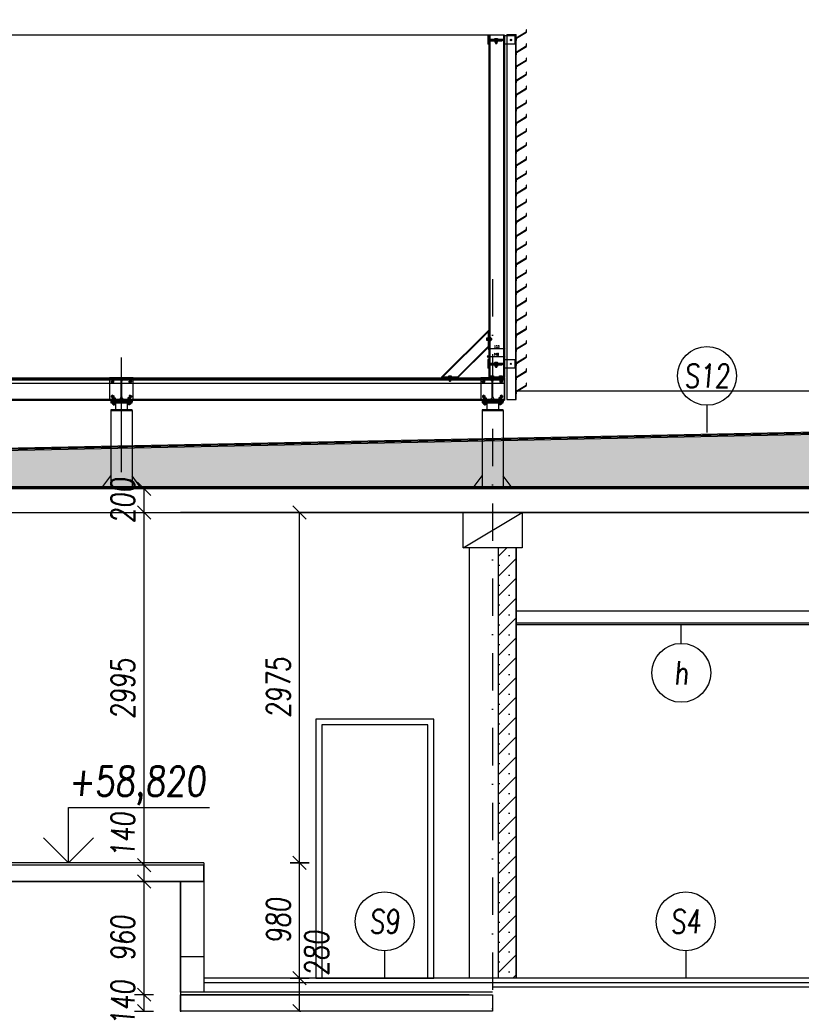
# Model space of a CAD drawing. Header units: millimetres. Extents: x -24606338 to 439687, y 151354 to 480404.
# Tile 49 of 93: x 267299 to 273931, y 245450 to 253811. Entities that reach past the tile are written whole.
import ezdxf
from ezdxf.enums import TextEntityAlignment as Align

# ---------------------------------------------------------------- set-up
doc = ezdxf.new("R2010")
doc.units = ezdxf.units.MM
for name, pattern in [('HIDDEN', [3, 2, -1]), ('KS_ČÁRKOVANÁ KRÁTKÁ', [4.5, 3, -1.5]), ('ČERCHOVANÁ', [25.4, 12.7, -6.35, 0, -6.35])]:
    doc.linetypes.add(name, pattern=pattern)
for name, color, linetype in [('KOTY', 7, 'Continuous'), ('NOVA', 240, 'Continuous'), ('NOVÁ INTERIERY', 240, 'Continuous'), ('OSY', 7, 'Continuous'), ('SRAFA_NOVA', 240, 'Continuous'), ('TENKA', 4, 'Continuous'), ('TLUSTA', 2, 'Continuous'), ('ŽB', 3, 'Continuous')]:
    doc.layers.add(name, color=color, linetype=linetype)
doc.styles.add('CS-ROMANS', font='romans.shx', dxfattribs={"width": 0.75, "oblique": 5})
doc.styles.add('CS-ROMANS_100', font='romans.shx', dxfattribs={"width": 0.75, "oblique": 5, "height": 200})
doc.styles.add('CS_ROMANS_10', font='romans.shx', dxfattribs={"width": 0.75, "oblique": 5, "height": 20})
doc.styles.add('ROMANS', font='romans.shx', dxfattribs={"width": 0.75, "oblique": 5, "height": 200})
doc.dimstyles.new('A_KOTA_10', dxfattribs={"dimtxt": 20, "dimasz": 0.4, "dimexe": 100, "dimexo": 1500, "dimgap": 8, "dimtad": 1, "dimdec": 0, "dimdsep": 46, "dimtxsty": 'CS_ROMANS_10', "dimblk": 'KOT_CARA20', "dimcen": 9, "dimse1": 1, "dimse2": 1, "dimclrd": 256, "dimclre": 256, "dimclrt": 256, "dimadec": 0, "dimazin": 0, "dimtfac": 1, "dimtdec": 0, "dimtix": 1, "dimtmove": 2, "dimatfit": 3, "dimldrblk": 'OBLIQUE', "dimfxl": 100, "dimtolj": 1, "dimarcsym": 0})
doc.dimstyles.new('A_KÓTA_100', dxfattribs={"dimtxt": 200, "dimasz": 4, "dimexe": 100, "dimexo": 1500, "dimgap": 80, "dimtad": 1, "dimdec": 0, "dimdsep": 46, "dimtxsty": 'CS-ROMANS_100', "dimblk": 'KOT_CARA20', "dimcen": 90, "dimse1": 1, "dimse2": 1, "dimclrd": 256, "dimclre": 256, "dimclrt": 256, "dimadec": 0, "dimazin": 0, "dimtfac": 1, "dimtdec": 0, "dimtix": 1, "dimtmove": 2, "dimatfit": 3, "dimldrblk": 'OBLIQUE', "dimfxl": 1, "dimfxlon": 1, "dimtolj": 1, "dimarcsym": 0})

# ---------------------------------------------------------------- blocks, each defined once
blk = doc.blocks.new('VÝŠKOVÁ KÓTA 1')
at = {"ltscale": 0.25}
for p, q in [((0, 3.758), (9.586, 3.758)), ((0, 0), (0, 3.758)), ((0, 0), (-1.697, 1.697)), ((0, 0), (1.697, 1.697))]:
    blk.add_line(p, q, dxfattribs=at)
at = {"style": 'ROMANS', "oblique": 5, "width": 0.8}
blk.add_attdef('VÝŠKA', (0, 4.539), '', height=2, dxfattribs=at)
blk = doc.blocks.new('KOT_CARA20')
for p, q in [((0, 0), (-14.1, -14.1)), ((0, 20), (0, -20)), ((0, 0), (14.1, 14.1))]:
    blk.add_line(p, q)
blk = doc.blocks.new('*D2900')
at = {"layer": 'Defpoints', "color": 0, "transparency": 16777216}
for p in [(268861.8, 245672.2), (269674.2, 245672.2), (268861.8, 245392.2)]:
    blk.add_point(p, dxfattribs=at)
at = {"layer": 'KOTY', "lineweight": -2, "transparency": 16777216}
blk.add_line((269674.2, 245396.2), (269674.2, 245668.2), dxfattribs=at)
at = {"layer": 'KOTY', "lineweight": -2, "transparency": 16777216, "xscale": 4, "yscale": 4, "zscale": 4}
for p, rotation in [((269674.2, 245672.2), 90), ((269674.2, 245392.2), 270)]:
    blk.add_blockref('KOT_CARA20', p, dxfattribs=dict(at, rotation=rotation))
at = {"layer": 'KOTY', "transparency": 16777216, "insert": (269818.8, 245884.3), "char_height": 200, "attachment_point": 5, "rotation": 90, "style": 'CS-ROMANS_100'}
blk.add_mtext('\\A1;280', dxfattribs=at)
blk = doc.blocks.new('_OBLIQUE')
at = {"color": 0, "linetype": 'ByBlock', "ltscale": 15}
blk.add_line((-0.5, -0.5), (0.5, 0.5), dxfattribs=at)
blk = doc.blocks.new('*D2901')
at = {"layer": 'Defpoints', "color": 0, "transparency": 16777216}
for p in [(268861.8, 246652.2), (269674.2, 246652.2), (268861.8, 245672.2)]:
    blk.add_point(p, dxfattribs=at)
at = {"layer": 'KOTY', "lineweight": -2, "transparency": 16777216}
blk.add_line((269674.2, 245676.2), (269674.2, 246648.2), dxfattribs=at)
at = {"layer": 'KOTY', "lineweight": -2, "transparency": 16777216, "xscale": 4, "yscale": 4, "zscale": 4}
for p, rotation in [((269674.2, 246652.2), 90), ((269674.2, 245672.2), 270)]:
    blk.add_blockref('KOT_CARA20', p, dxfattribs=dict(at, rotation=rotation))
at = {"layer": 'KOTY', "transparency": 16777216, "insert": (269494.2, 246162.2), "char_height": 200, "attachment_point": 5, "rotation": 90, "style": 'CS-ROMANS_100'}
blk.add_mtext('\\A1;980', dxfattribs=at)
blk = doc.blocks.new('*D2902')
at = {"layer": 'Defpoints', "color": 0, "transparency": 16777216}
for p in [(269577.1, 249627.2), (269674.2, 249627.2), (268861.8, 246652.2)]:
    blk.add_point(p, dxfattribs=at)
at = {"layer": 'KOTY', "lineweight": -2, "transparency": 16777216}
blk.add_line((269674.2, 246656.2), (269674.2, 249623.2), dxfattribs=at)
at = {"layer": 'KOTY', "lineweight": -2, "transparency": 16777216, "xscale": 4, "yscale": 4, "zscale": 4}
for p, rotation in [((269674.2, 249627.2), 90), ((269674.2, 246652.2), 270)]:
    blk.add_blockref('KOT_CARA20', p, dxfattribs=dict(at, rotation=rotation))
at = {"layer": 'KOTY', "transparency": 16777216, "insert": (269494.2, 248139.7), "char_height": 200, "attachment_point": 5, "rotation": 90, "style": 'CS-ROMANS_100'}
blk.add_mtext('\\A1;2975', dxfattribs=at)
blk = doc.blocks.new('*D3181')
at = {"layer": 'Defpoints', "color": 0, "transparency": 16777216}
for p in [(268354.2, 245532.2), (269173.2, 245532.2), (269173.2, 245392.2)]:
    blk.add_point(p, dxfattribs=at)
at = {"layer": 'KOTY', "lineweight": -2, "transparency": 16777216}
for p, q in [((268354.2, 245536.2), (268354.2, 245540.2)), ((268354.2, 245392.2), (268354.2, 245532.2)), ((268354.2, 245388.2), (268354.2, 245384.2))]:
    blk.add_line(p, q, dxfattribs=at)
at = {"layer": 'KOTY', "lineweight": -2, "transparency": 16777216, "xscale": 4, "yscale": 4, "zscale": 4}
for p, rotation in [((268354.2, 245532.2), 270), ((268354.2, 245392.2), 90)]:
    blk.add_blockref('KOT_CARA20', p, dxfattribs=dict(at, rotation=rotation))
at = {"layer": 'KOTY', "transparency": 16777216, "insert": (268174.2, 245462.2), "char_height": 200, "attachment_point": 5, "rotation": 90, "style": 'CS-ROMANS_100'}
blk.add_mtext('\\A1;140', dxfattribs=at)
blk = doc.blocks.new('*D3182')
at = {"layer": 'Defpoints', "color": 0, "transparency": 16777216}
for p in [(268354.2, 246492.2), (268473.6, 246492.2), (269173.2, 245532.2)]:
    blk.add_point(p, dxfattribs=at)
at = {"layer": 'KOTY', "lineweight": -2, "transparency": 16777216}
blk.add_line((268354.2, 245536.2), (268354.2, 246488.2), dxfattribs=at)
at = {"layer": 'KOTY', "lineweight": -2, "transparency": 16777216, "xscale": 4, "yscale": 4, "zscale": 4}
for p, rotation in [((268354.2, 246492.2), 90), ((268354.2, 245532.2), 270)]:
    blk.add_blockref('KOT_CARA20', p, dxfattribs=dict(at, rotation=rotation))
at = {"layer": 'KOTY', "transparency": 16777216, "insert": (268174.2, 246012.2), "char_height": 200, "attachment_point": 5, "rotation": 90, "style": 'CS-ROMANS_100'}
blk.add_mtext('\\A1;960', dxfattribs=at)
blk = doc.blocks.new('*D3183')
at = {"layer": 'Defpoints', "color": 0, "transparency": 16777216}
for p in [(268354.2, 246632.2), (268427.7, 246632.2), (268473.6, 246492.2)]:
    blk.add_point(p, dxfattribs=at)
at = {"layer": 'KOTY', "lineweight": -2, "transparency": 16777216}
for p, q in [((268354.2, 246636.2), (268354.2, 246640.2)), ((268354.2, 246492.2), (268354.2, 246632.2)), ((268354.2, 246488.2), (268354.2, 246484.2))]:
    blk.add_line(p, q, dxfattribs=at)
at = {"layer": 'KOTY', "lineweight": -2, "transparency": 16777216, "xscale": 4, "yscale": 4, "zscale": 4}
for p, rotation in [((268354.2, 246632.2), 270), ((268354.2, 246492.2), 90)]:
    blk.add_blockref('KOT_CARA20', p, dxfattribs=dict(at, rotation=rotation))
at = {"layer": 'KOTY', "transparency": 16777216, "insert": (268174.2, 246888.6), "char_height": 200, "attachment_point": 5, "rotation": 90, "style": 'CS-ROMANS_100'}
blk.add_mtext('\\A1;140', dxfattribs=at)
blk = doc.blocks.new('*D3184')
at = {"layer": 'Defpoints', "color": 0, "transparency": 16777216}
for p in [(268354.2, 249627.2), (268661.8, 249627.2), (268427.7, 246632.2)]:
    blk.add_point(p, dxfattribs=at)
at = {"layer": 'KOTY', "lineweight": -2, "transparency": 16777216}
blk.add_line((268354.2, 246636.2), (268354.2, 249623.2), dxfattribs=at)
at = {"layer": 'KOTY', "lineweight": -2, "transparency": 16777216, "xscale": 4, "yscale": 4, "zscale": 4}
for p, rotation in [((268354.2, 249627.2), 90), ((268354.2, 246632.2), 270)]:
    blk.add_blockref('KOT_CARA20', p, dxfattribs=dict(at, rotation=rotation))
at = {"layer": 'KOTY', "transparency": 16777216, "insert": (268174.2, 248129.7), "char_height": 200, "attachment_point": 5, "rotation": 90, "style": 'CS-ROMANS_100'}
blk.add_mtext('\\A1;2995', dxfattribs=at)
blk = doc.blocks.new('*D3185')
at = {"layer": 'Defpoints', "color": 0, "transparency": 16777216}
for p in [(268354.2, 249827.2), (268661.8, 249827.2), (268661.8, 249627.2)]:
    blk.add_point(p, dxfattribs=at)
at = {"layer": 'KOTY', "lineweight": -2, "transparency": 16777216}
for p, q in [((268354.2, 249831.2), (268354.2, 249835.2)), ((268354.2, 249627.2), (268354.2, 249827.2)), ((268354.2, 249623.2), (268354.2, 249619.2))]:
    blk.add_line(p, q, dxfattribs=at)
at = {"layer": 'KOTY', "lineweight": -2, "transparency": 16777216, "xscale": 4, "yscale": 4, "zscale": 4}
for p, rotation in [((268354.2, 249827.2), 270), ((268354.2, 249627.2), 90)]:
    blk.add_blockref('KOT_CARA20', p, dxfattribs=dict(at, rotation=rotation))
at = {"layer": 'KOTY', "transparency": 16777216, "insert": (268174.2, 249727.2), "char_height": 200, "attachment_point": 5, "rotation": 90, "style": 'CS-ROMANS_100'}
blk.add_mtext('\\A1;200', dxfattribs=at)
blk = doc.blocks.new('*D3230')
at = {"layer": 'Defpoints', "color": 0, "transparency": 16777216}
for p in [(270895.9, 253754.2), (281197, 253754.2), (278312.8, 250657.2)]:
    blk.add_point(p, dxfattribs=at)
at = {"layer": 'KOTY', "lineweight": -2, "transparency": 16777216}
blk.add_line((281197, 250661.2), (281197, 253750.2), dxfattribs=at)
at = {"layer": 'KOTY', "lineweight": -2, "transparency": 16777216, "xscale": 4, "yscale": 4, "zscale": 4}
for p, rotation in [((281197, 253754.2), 90), ((281197, 250657.2), 270)]:
    blk.add_blockref('KOT_CARA20', p, dxfattribs=dict(at, rotation=rotation))
at = {"layer": 'KOTY', "transparency": 16777216, "insert": (281017, 252205.7), "char_height": 200, "attachment_point": 5, "rotation": 90, "style": 'CS-ROMANS_100'}
blk.add_mtext('\\A1;3097', dxfattribs=at)
blk = doc.blocks.new('*D3231')
at = {"layer": 'Defpoints', "color": 0, "transparency": 16777216}
for p in [(270895.9, 253754.2), (281915.1, 253754.2), (277973.8, 191457.2)]:
    blk.add_point(p, dxfattribs=at)
at = {"layer": 'KOTY', "lineweight": -2, "transparency": 16777216}
blk.add_line((281915.1, 191461.2), (281915.1, 253750.2), dxfattribs=at)
at = {"layer": 'KOTY', "lineweight": -2, "transparency": 16777216, "xscale": 4, "yscale": 4, "zscale": 4}
for p, rotation in [((281915.1, 253754.2), 90), ((281915.1, 191457.2), 270)]:
    blk.add_blockref('KOT_CARA20', p, dxfattribs=dict(at, rotation=rotation))
at = {"layer": 'KOTY', "transparency": 16777216, "insert": (281735.1, 222605.7), "char_height": 200, "attachment_point": 5, "rotation": 90, "style": 'CS-ROMANS_100'}
blk.add_mtext('\\A1;62297', dxfattribs=at)
blk = doc.blocks.new('m')
for points in [[(5.8, 0), (-6.3, 0)], [(6.3, 0), (5.6, 0)], [(-6.3, 0), (-7.6, -0.8)], [(-7.6, -0.7), (-7.6, -5.7)], [(-6.3, -6.4), (-7.6, -5.6)], [(-6.3, -6.4), (5.8, -6.4)], [(-3.7, -1.1), (-3.7, -5.3)], [(3.7, -1.1), (3.7, -5.3)], [(5.8, -6.4), (6.3, -6.4)], [(6.3, 0), (7.6, -0.8)], [(6.3, -6.4), (7.6, -5.6)], [(7.6, -1.3), (7.6, -0.8)], [(7.6, -5.3), (7.6, -1.1)], [(7.6, -5.2), (7.6, -5.6)]]:
    blk.add_lwpolyline(points)
for centre, radius, start, end in [((-5.6, -2.3), 2.27, 30.4947, 149.5053), ((5.6, -2.3), 2.27, 30.4947, 149.5053), ((-5.6, -4.1), 2.27, 210.4947, 329.5053), ((0, -6.6), 6.61, 56.145, 123.855), ((0, 0.2), 6.61, 236.145, 303.855), ((5.6, -4.1), 2.27, 210.4947, 329.5053)]:
    blk.add_arc(centre, radius, start, end)
blk = doc.blocks.new('*U3493')
for points in [[(7.2, -5.4), (7.2, -0.7), (6, 0), (-6, 0), (-7.2, -0.7), (-7.2, -5.4)], [(4, -5.4), (4, -38.1), (3.3, -38.8), (-3.3, -38.8), (-4, -38.1), (-4, -5.4)]]:
    blk.add_lwpolyline(points, close=True)
for points in [[(4, -38.1), (-4, -38.1)], [(-3.7, -5.4), (-3.7, -0.7)], [(-3.3, -5.4), (-3.3, -38.8)], [(3.3, -5.4), (3.3, -38.8)], [(3.7, -5.4), (3.7, -0.7)]]:
    blk.add_lwpolyline(points)
for centre, radius, start, end in [((-5.8, -3.5), 3.51, 52.6631, 92.6631), ((5.8, -3.5), 3.51, 87.3369, 127.3369), ((0, -10.8), 10.7, 70, 110)]:
    blk.add_arc(centre, radius, start, end)
at = {"layer": 'OSY', "ltscale": 0.4}
blk.add_lwpolyline([(0, 0), (0, -38.8)], dxfattribs=at)
blk = doc.blocks.new('M12_půd')
for p, q in [((0, 10.8), (-9.6, 5.3)), ((0, 10.8), (9.6, 5.3)), ((0, -10.8), (-9.6, -5.3)), ((0, -10.8), (9.6, -5.3))]:
    blk.add_line(p, q)
for points in [[(-9.6, -5.3), (-9.6, 5.3)], [(9.6, -5.3), (9.6, 5.3)]]:
    blk.add_lwpolyline(points)
at = {"linetype": 'KS_ČÁRKOVANÁ KRÁTKÁ', "ltscale": 0.5}
blk.add_circle((0, 0), 9.35, dxfattribs=at)
blk.add_circle((0, 0), 6)
at = {"layer": 'OSY'}
for points in [[(-10.4, 0), (10.4, 0)], [(0, -11.8), (0, 11.9)]]:
    blk.add_lwpolyline(points, dxfattribs=at)
blk = doc.blocks.new('*U3481')
at = {"color": 0, "linetype": 'ByBlock', "lineweight": -2}
for p, q in [((-100, 95), (100, 95)), ((-100, 85), (-100, 95)), ((-100, 85), (-21.25, 85)), ((21.25, 85), (100, 85)), ((100, 85), (100, 95)), ((-3.25, -67), (-3.25, 67)), ((3.25, -67), (3.25, 67)), ((-100, -85), (-21.25, -85)), ((-100, -95), (-100, -85)), ((-100, -95), (100, -95)), ((21.25, -85), (100, -85)), ((100, -95), (100, -85))]:
    blk.add_line(p, q, dxfattribs=at)
for centre, start, end in [((-21.25, 67), 0, 90), ((21.25, 67), 90, 180), ((-21.25, -67), 270, 0), ((21.25, -67), 180, 270)]:
    blk.add_arc(centre, 18, start, end, dxfattribs=at)
blk = doc.blocks.new('*U3494')
for points in [[(7.2, -5.4), (7.2, -0.7), (6, 0), (-6, 0), (-7.2, -0.7), (-7.2, -5.4)], [(4, -5.4), (4, -28.1), (3.3, -28.8), (-3.3, -28.8), (-4, -28.1), (-4, -5.4)]]:
    blk.add_lwpolyline(points, close=True)
for points in [[(4, -28.1), (-4, -28.1)], [(-3.7, -5.4), (-3.7, -0.7)], [(-3.3, -5.4), (-3.3, -28.8)], [(3.3, -5.4), (3.3, -28.8)], [(3.7, -5.4), (3.7, -0.7)]]:
    blk.add_lwpolyline(points)
for centre, radius, start, end in [((-5.8, -3.5), 3.51, 52.6631, 92.6631), ((5.8, -3.5), 3.51, 87.3369, 127.3369), ((0, -10.8), 10.7, 70, 110)]:
    blk.add_arc(centre, radius, start, end)
at = {"layer": 'OSY', "ltscale": 0.4}
blk.add_lwpolyline([(0, 0), (0, -28.8)], dxfattribs=at)
blk = doc.blocks.new('*U3492')
at = {"color": 0, "linetype": 'ByBlock', "lineweight": -2}
for p, q in [((-36.5, 70), (36.5, 70)), ((-36.5, 63.1), (-36.5, 70)), ((-36.5, 63.1), (-9.35, 63.1)), ((-2.35, -56.1), (-2.35, 56.1)), ((2.35, -56.1), (2.35, 56.1)), ((9.35, 63.1), (36.5, 63.1)), ((36.5, 63.1), (36.5, 70)), ((-36.5, -63.1), (-9.35, -63.1)), ((-36.5, -70), (-36.5, -63.1)), ((-36.5, -70), (36.5, -70)), ((9.35, -63.1), (36.5, -63.1)), ((36.5, -70), (36.5, -63.1))]:
    blk.add_line(p, q, dxfattribs=at)
for centre, start, end in [((-9.35, 56.1), 0, 90), ((9.35, 56.1), 90, 180), ((-9.35, -56.1), 270, 0), ((9.35, -56.1), 180, 270)]:
    blk.add_arc(centre, 7, start, end, dxfattribs=at)
blk = doc.blocks.new('*D3491')
at = {"layer": 'Defpoints', "color": 0, "ltscale": 300, "transparency": 16777216}
for p in [(271278.8, 251016.7), (271278.8, 250772.7), (271411.8, 250772.7)]:
    blk.add_point(p, dxfattribs=at)
at = {"layer": 'NOVA', "lineweight": -2, "ltscale": 300, "transparency": 16777216}
blk.add_line((271411.4, 251016.7), (271279.2, 251016.7), dxfattribs=at)
at = {"layer": 'NOVA', "lineweight": -2, "ltscale": 300, "transparency": 16777216, "xscale": 0.4, "yscale": 0.4, "zscale": 0.4, "rotation": 180}
blk.add_blockref('KOT_CARA20', (271278.8, 251016.7), dxfattribs=at)
at = {"layer": 'NOVA', "lineweight": -2, "ltscale": 300, "transparency": 16777216, "xscale": 0.4, "yscale": 0.4, "zscale": 0.4}
blk.add_blockref('KOT_CARA20', (271411.8, 251016.7), dxfattribs=at)
at = {"layer": 'NOVA', "ltscale": 300, "transparency": 16777216, "insert": (271345.3, 251034.7), "char_height": 20, "attachment_point": 5, "style": 'CS_ROMANS_10'}
blk.add_mtext('\\A1;133', dxfattribs=at)
blk = doc.blocks.new('*D3490')
at = {"layer": 'Defpoints', "color": 0, "ltscale": 300, "transparency": 16777216}
for p in [(271271.8, 250925.7), (271411.8, 250951.3), (271411.8, 250925.7)]:
    blk.add_point(p, dxfattribs=at)
at = {"layer": 'NOVA', "lineweight": -2, "ltscale": 300, "transparency": 16777216}
blk.add_line((271272.2, 250951.3), (271411.4, 250951.3), dxfattribs=at)
at = {"layer": 'NOVA', "lineweight": -2, "ltscale": 300, "transparency": 16777216, "xscale": 0.4, "yscale": 0.4, "zscale": 0.4, "rotation": 180}
blk.add_blockref('KOT_CARA20', (271271.8, 250951.3), dxfattribs=at)
at = {"layer": 'NOVA', "lineweight": -2, "ltscale": 300, "transparency": 16777216, "xscale": 0.4, "yscale": 0.4, "zscale": 0.4}
blk.add_blockref('KOT_CARA20', (271411.8, 250951.3), dxfattribs=at)
at = {"layer": 'NOVA', "ltscale": 300, "transparency": 16777216, "insert": (271341.8, 250969.3), "char_height": 20, "attachment_point": 5, "style": 'CS_ROMANS_10'}
blk.add_mtext('\\A1;140', dxfattribs=at)

msp = doc.modelspace()

# ---------------------------------------------------------------- hatches: boundary and pattern name
at = {"layer": 'SRAFA_NOVA'}
h = msp.add_hatch(dxfattribs=at)
h.set_pattern_fill('HONEY', color=256, scale=10)
h.set_pattern_definition([(0, (120574.373, -156773.336), (47.625, 27.4963), [31.75, -63.5]), (120, (120574.373, -156773.336), (-47.6249943, 27.4963099), [31.75, -63.5]), (60, (120574.373, -156773.336), (5.7e-06, 54.9926099), [-63.5, 31.75])])
h.paths.add_polyline_path([(265761.809, 249847.158), (265761.809, 250075.178), (265761.809, 250124.178), (261911.809, 250047.178), (261911.809, 249847.158)])
h.paths.add_polyline_path([(265761.809, 250124.178), (265761.809, 249847.158), (277461.809, 249847.158), (277461.809, 250358.178)])
at = {"layer": 'TENKA', "true_color": 0xf00000}
h = msp.add_hatch(dxfattribs=at)
h.set_pattern_fill('SACNCR', color=1, scale=50)
h.set_pattern_definition([(45, (235924.81, -30332.43), (-84.1899, 84.1899), []), (45, (236009, -30332.43), (-84.1899, 84.1899), [0, -119.0625])])
h.paths.add_polyline_path([(271361.809, 245672.158), (271511.809, 245672.158), (271511.809, 249327.158), (271361.809, 249327.158)])

# ---------------------------------------------------------------- linework, layer by layer
at = {"layer": 'KOTY'}
for p, q in [((273130.678, 250536.519), (273130.678, 250304.559)), ((272912.446, 248514.9), (272912.446, 248672.158)), ((270395.064, 245904.118), (270395.064, 245672.158)), ((272950.652, 245904.118), (272950.652, 245672.158))]:
    msp.add_line(p, q, dxfattribs=at)
at = {"layer": 'KOTY', "ltscale": 20}
for centre in [(273130.678, 250786.519), (272912.446, 248264.9), (270395.064, 246154.118), (272950.652, 246154.118)]:
    msp.add_circle(centre, 250, dxfattribs=at)
at = {"layer": 'NOVA', "ltscale": 300}
for p, q in [((271278.809, 253679.158), (258744.809, 253679.158)), ((271411.809, 253679.158), (271278.809, 253679.158)), ((270879.139, 250775.158), (271272.809, 251168.828)), ((270887.2, 250775.158), (271272.809, 251160.767)), ((271012.499, 250775.158), (271272.809, 251035.467)), ((271020.56, 250775.158), (271272.809, 251027.406)), ((258711.809, 250769.158), (271411.809, 250769.158)), ((258711.809, 250759.158), (271411.809, 250759.158)), ((268348.309, 250725.158), (269431.809, 250725.158)), ((271411.809, 250769.158), (271411.809, 250579.158)), ((258711.809, 250589.158), (271411.809, 250589.158)), ((258711.809, 250579.158), (271411.809, 250579.158)), ((268071.809, 250491.158), (268071.809, 249837.158)), ((268111.809, 250557.158), (268111.809, 250497.158)), ((268211.809, 250557.158), (268211.809, 250497.158)), ((268251.809, 250491.158), (268251.809, 249837.158)), ((271221.809, 250491.158), (271221.809, 249837.158)), ((271261.809, 250557.158), (271261.809, 250497.158)), ((271361.809, 250557.158), (271361.809, 250497.158)), ((271401.809, 250491.158), (271401.809, 249837.158)), ((267996.809, 249837.158), (268071.809, 249937.158)), ((268326.809, 249837.158), (268251.809, 249937.158)), ((271146.809, 249837.158), (271221.809, 249937.158)), ((271476.809, 249837.158), (271401.809, 249937.158))]:
    msp.add_line(p, q, dxfattribs=at)
at = {"layer": 'NOVA'}
for p, q in [((271278.809, 253679.158), (271278.809, 253647.329)), ((271287.309, 253679.158), (271287.309, 253641.508)), ((271403.309, 253679.158), (271403.309, 253644.053)), ((271411.809, 253679.158), (271411.809, 250776.158)), ((271431.809, 253685.158), (271431.809, 250585.158)), ((271431.809, 253685.158), (271511.809, 253685.158)), ((271504.809, 253685.158), (271504.809, 250585.158)), ((271511.809, 250585.158), (271511.809, 253685.158)), ((271278.809, 253630.987), (271278.809, 250776.158)), ((271287.309, 253636.808), (271287.309, 250776.158)), ((271403.309, 253634.262), (271403.309, 250776.158)), ((278312.753, 250657.158), (271511.809, 250657.158)), ((271431.809, 250585.158), (271511.809, 250585.158)), ((277886.809, 248787.158), (271511.809, 248787.158)), ((277886.809, 248687.158), (271511.809, 248687.158)), ((277886.809, 248672.158), (271511.809, 248672.158))]:
    msp.add_line(p, q, dxfattribs=at)
at = {"layer": 'NOVA', "ltscale": 0.25}
for p, q in [((271461.945, 253631.794), (271474.673, 253644.522)), ((271474.673, 253631.794), (271461.945, 253644.522)), ((271460.445, 250882.794), (271473.173, 250895.522)), ((271473.173, 250882.794), (271460.445, 250895.522))]:
    msp.add_line(p, q, dxfattribs=at)
at = {"layer": 'NOVA', "color": 9, "ltscale": 300}
for p, q in [((258711.809, 250753.501), (271411.809, 250753.501)), ((258711.809, 250725.158), (271411.809, 250725.158))]:
    msp.add_line(p, q, dxfattribs=at)
at = {"layer": 'NOVA'}
for points in [[(271411.809, 253675.658), (271501.809, 253675.658), (271501.809, 253602.658), (271411.809, 253602.658)], [(271599.845, 253704.329), (271599.845, 253725.158), (271597.845, 253725.158), (271597.845, 253705.158), (271511.809, 253653.501), (271511.809, 253633.501), (271513.809, 253633.501), (271513.809, 253652.673)], [(271353.809, 253641.508), (271353.809, 253644.008), (271329.809, 253644.008), (271329.809, 253641.508)], [(271353.809, 253628.308), (271353.809, 253630.808), (271329.809, 253630.808), (271329.809, 253628.308)], [(271599.845, 253584.329), (271599.845, 253605.158), (271597.845, 253605.158), (271597.845, 253585.158), (271511.809, 253533.501), (271511.809, 253513.501), (271513.809, 253513.501), (271513.809, 253532.673)], [(271599.845, 253464.329), (271599.845, 253485.158), (271597.845, 253485.158), (271597.845, 253465.158), (271511.809, 253413.501), (271511.809, 253393.501), (271513.809, 253393.501), (271513.809, 253412.673)], [(271599.845, 253344.329), (271599.845, 253365.158), (271597.845, 253365.158), (271597.845, 253345.158), (271511.809, 253293.501), (271511.809, 253273.501), (271513.809, 253273.501), (271513.809, 253292.673)], [(271599.845, 253224.329), (271599.845, 253245.158), (271597.845, 253245.158), (271597.845, 253225.158), (271511.809, 253173.501), (271511.809, 253153.501), (271513.809, 253153.501), (271513.809, 253172.673)], [(271599.845, 253104.329), (271599.845, 253125.158), (271597.845, 253125.158), (271597.845, 253105.158), (271511.809, 253053.501), (271511.809, 253033.501), (271513.809, 253033.501), (271513.809, 253052.673)], [(271599.845, 252984.329), (271599.845, 253005.158), (271597.845, 253005.158), (271597.845, 252985.158), (271511.809, 252933.501), (271511.809, 252913.501), (271513.809, 252913.501), (271513.809, 252932.673)], [(271599.845, 252864.329), (271599.845, 252885.158), (271597.845, 252885.158), (271597.845, 252865.158), (271511.809, 252813.501), (271511.809, 252793.501), (271513.809, 252793.501), (271513.809, 252812.673)], [(271599.845, 252744.329), (271599.845, 252765.158), (271597.845, 252765.158), (271597.845, 252745.158), (271511.809, 252693.501), (271511.809, 252673.501), (271513.809, 252673.501), (271513.809, 252692.673)], [(271599.845, 252624.329), (271599.845, 252645.158), (271597.845, 252645.158), (271597.845, 252625.158), (271511.809, 252573.501), (271511.809, 252553.501), (271513.809, 252553.501), (271513.809, 252572.673)], [(271599.845, 252504.329), (271599.845, 252525.158), (271597.845, 252525.158), (271597.845, 252505.158), (271511.809, 252453.501), (271511.809, 252433.501), (271513.809, 252433.501), (271513.809, 252452.673)], [(271599.845, 252384.329), (271599.845, 252405.158), (271597.845, 252405.158), (271597.845, 252385.158), (271511.809, 252333.501), (271511.809, 252313.501), (271513.809, 252313.501), (271513.809, 252332.673)], [(271599.845, 252264.329), (271599.845, 252285.158), (271597.845, 252285.158), (271597.845, 252265.158), (271511.809, 252213.501), (271511.809, 252193.501), (271513.809, 252193.501), (271513.809, 252212.673)], [(271599.845, 252144.329), (271599.845, 252165.158), (271597.845, 252165.158), (271597.845, 252145.158), (271511.809, 252093.501), (271511.809, 252073.501), (271513.809, 252073.501), (271513.809, 252092.673)], [(271599.845, 252024.329), (271599.845, 252045.158), (271597.845, 252045.158), (271597.845, 252025.158), (271511.809, 251973.501), (271511.809, 251953.501), (271513.809, 251953.501), (271513.809, 251972.673)], [(271599.845, 251904.329), (271599.845, 251925.158), (271597.845, 251925.158), (271597.845, 251905.158), (271511.809, 251853.501), (271511.809, 251833.501), (271513.809, 251833.501), (271513.809, 251852.673)], [(271599.845, 251784.329), (271599.845, 251805.158), (271597.845, 251805.158), (271597.845, 251785.158), (271511.809, 251733.501), (271511.809, 251713.501), (271513.809, 251713.501), (271513.809, 251732.673)], [(271599.845, 251664.329), (271599.845, 251685.158), (271597.845, 251685.158), (271597.845, 251665.158), (271511.809, 251613.501), (271511.809, 251593.501), (271513.809, 251593.501), (271513.809, 251612.673)], [(271599.845, 251544.329), (271599.845, 251565.158), (271597.845, 251565.158), (271597.845, 251545.158), (271511.809, 251493.501), (271511.809, 251473.501), (271513.809, 251473.501), (271513.809, 251492.673)], [(271599.845, 251424.329), (271599.845, 251445.158), (271597.845, 251445.158), (271597.845, 251425.158), (271511.809, 251373.501), (271511.809, 251353.501), (271513.809, 251353.501), (271513.809, 251372.673)], [(271599.845, 251304.329), (271599.845, 251325.158), (271597.845, 251325.158), (271597.845, 251305.158), (271511.809, 251253.501), (271511.809, 251233.501), (271513.809, 251233.501), (271513.809, 251252.673)], [(271599.845, 251184.329), (271599.845, 251205.158), (271597.845, 251205.158), (271597.845, 251185.158), (271511.809, 251133.501), (271511.809, 251113.501), (271513.809, 251113.501), (271513.809, 251132.673)], [(271272.809, 251110.117), (271270.309, 251110.117), (271270.309, 251086.117), (271272.809, 251086.117)], [(271288.209, 251110.117), (271285.709, 251110.117), (271285.709, 251086.117), (271288.209, 251086.117)], [(271599.845, 251064.329), (271599.845, 251085.158), (271597.845, 251085.158), (271597.845, 251065.158), (271511.809, 251013.501), (271511.809, 250993.501), (271513.809, 250993.501), (271513.809, 251012.673)], [(271353.809, 250891.508), (271353.809, 250894.008), (271329.809, 250894.008), (271329.809, 250891.508)], [(271411.809, 250925.658), (271501.809, 250925.658), (271501.809, 250852.658), (271411.809, 250852.658)], [(271599.845, 250944.329), (271599.845, 250965.158), (271597.845, 250965.158), (271597.845, 250945.158), (271511.809, 250893.501), (271511.809, 250873.501), (271513.809, 250873.501), (271513.809, 250892.673)], [(271353.809, 250878.308), (271353.809, 250880.808), (271329.809, 250880.808), (271329.809, 250878.308)], [(271599.845, 250824.329), (271599.845, 250845.158), (271597.845, 250845.158), (271597.845, 250825.158), (271511.809, 250773.501), (271511.809, 250753.501), (271513.809, 250753.501), (271513.809, 250772.673)], [(270961.849, 250775.158), (270961.849, 250777.658), (270937.849, 250777.658), (270937.849, 250775.158)], [(270961.849, 250759.758), (270961.849, 250762.258), (270937.849, 250762.258), (270937.849, 250759.758)], [(271278.809, 250769.158), (271411.809, 250769.158), (271411.809, 250776.158), (271278.809, 250776.158)], [(271320.809, 250776.158), (271320.809, 250778.658), (271296.809, 250778.658), (271296.809, 250776.158)], [(271320.809, 250756.658), (271320.809, 250759.158), (271296.809, 250759.158), (271296.809, 250756.658)], [(271393.809, 250776.158), (271393.809, 250778.658), (271369.809, 250778.658), (271369.809, 250776.158)], [(271393.809, 250756.658), (271393.809, 250759.158), (271369.809, 250759.158), (271369.809, 250756.658)], [(271599.845, 250704.329), (271599.845, 250725.158), (271597.845, 250725.158), (271597.845, 250705.158), (271511.809, 250653.501), (271511.809, 250633.501), (271513.809, 250633.501), (271513.809, 250652.673)], [(268108.809, 250589.158), (268108.809, 250591.658), (268084.809, 250591.658), (268084.809, 250589.158)], [(268214.809, 250589.158), (268214.809, 250591.658), (268238.809, 250591.658), (268238.809, 250589.158)], [(271258.809, 250589.158), (271258.809, 250591.658), (271234.809, 250591.658), (271234.809, 250589.158)], [(271364.809, 250589.158), (271364.809, 250591.658), (271388.809, 250591.658), (271388.809, 250589.158)], [(268108.809, 250554.658), (268108.809, 250557.158), (268084.809, 250557.158), (268084.809, 250554.658)], [(268214.809, 250554.658), (268214.809, 250557.158), (268238.809, 250557.158), (268238.809, 250554.658)], [(271258.809, 250554.658), (271258.809, 250557.158), (271234.809, 250557.158), (271234.809, 250554.658)], [(271364.809, 250554.658), (271364.809, 250557.158), (271388.809, 250557.158), (271388.809, 250554.658)]]:
    msp.add_lwpolyline(points, close=True, dxfattribs=at)
at = {"layer": 'NOVA', "ltscale": 300}
for points in [[(271291.098, 253630.808), (271392.519, 253630.808), (271392.519, 253636.808), (271291.098, 253636.808)], [(271278.809, 251027.406), (271278.809, 251168.828), (271272.809, 251168.828), (271272.809, 251027.406)], [(271291.098, 250880.808), (271392.519, 250880.808), (271392.519, 250886.808), (271291.098, 250886.808)], [(268061.809, 250579.158), (268261.809, 250579.158), (268261.809, 250769.158), (268061.809, 250769.158)], [(270879.139, 250769.158), (271020.56, 250769.158), (271020.56, 250775.158), (270879.139, 250775.158)], [(271211.809, 250579.158), (271411.809, 250579.158), (271411.809, 250769.158), (271211.809, 250769.158)], [(268071.809, 250567.158), (268071.809, 250557.158), (268251.809, 250557.158), (268251.809, 250567.158)], [(271221.809, 250567.158), (271221.809, 250557.158), (271401.809, 250557.158), (271401.809, 250567.158)], [(268071.809, 250497.158), (268071.809, 250491.158), (268251.809, 250491.158), (268251.809, 250497.158)], [(271221.809, 250497.158), (271221.809, 250491.158), (271401.809, 250491.158), (271401.809, 250497.158)], [(268326.809, 249837.158), (268326.809, 249827.158), (267996.809, 249827.158), (267996.809, 249837.158)], [(271476.809, 249837.158), (271476.809, 249827.158), (271146.809, 249827.158), (271146.809, 249837.158)]]:
    msp.add_lwpolyline(points, close=True, dxfattribs=at)
at = {"layer": 'NOVA'}
for points in [[(268161.809, 249967.86), (268161.809, 250942.158)], [(252561.809, 250254.182), (261911.809, 250067.182), (277461.809, 250378.182)], [(252561.809, 250234.178), (261911.809, 250047.178), (277461.809, 250358.178)], [(252561.809, 249847.158), (277461.809, 249847.158)]]:
    msp.add_lwpolyline(points, dxfattribs=at)
at = {"layer": 'NOVA', "ltscale": 300}
for points in [[(268071.809, 250579.158), (268071.809, 250567.158), (268251.809, 250579.158), (268251.809, 250567.158), (268071.809, 250579.158), (268251.809, 250579.158), (268251.809, 250567.158), (268071.809, 250567.158)], [(271221.809, 250579.158), (271221.809, 250567.158), (271401.809, 250579.158), (271401.809, 250567.158), (271221.809, 250579.158), (271401.809, 250579.158), (271401.809, 250567.158), (271221.809, 250567.158)]]:
    msp.add_lwpolyline(points, dxfattribs=at)
at = {"layer": 'NOVA', "linetype": 'HIDDEN', "ltscale": 50, "const_width": 10}
for points in [[(252561.809, 250244.18), (261911.809, 250057.18), (277461.809, 250368.18)], [(252561.809, 249837.158), (268861.809, 249837.158)], [(268861.809, 249837.158), (277461.809, 249837.158)]]:
    msp.add_lwpolyline(points, dxfattribs=at)
at = {"layer": 'NOVA'}
for centre in [(271468.309, 253638.158), (271466.809, 250889.158)]:
    msp.add_circle(centre, 5, dxfattribs=at)
at = {"layer": 'NOVÁ INTERIERY'}
for p, q in [((271361.809, 245672.158), (271361.809, 249327.158)), ((271511.809, 245672.158), (271511.809, 249327.158))]:
    msp.add_line(p, q, dxfattribs=at)
for points in [[(269811.809, 245672.158), (270811.809, 245672.158), (270811.809, 247872.158), (269811.809, 247872.158)], [(269861.809, 245672.158), (270761.809, 245672.158), (270761.809, 247822.158), (269861.809, 247822.158)]]:
    msp.add_lwpolyline(points, close=True, dxfattribs=at)
at = {"layer": 'OSY', "linetype": 'ČERCHOVANÁ', "ltscale": 25}
msp.add_line((271311.809, 251607.158), (271311.809, 174688.935), dxfattribs=at)
at = {"layer": 'TENKA'}
for points in [[(277861.809, 249827.158), (268661.809, 249827.158)], [(268861.809, 249627.158), (268661.809, 249627.158)], [(271061.809, 249327.158), (271561.809, 249627.158)], [(271061.809, 249327.158), (271561.809, 249627.158)], [(271111.809, 249327.158), (271111.809, 245672.158)], [(271511.809, 249327.158), (271511.809, 245672.158)], [(268861.809, 246632.158), (266561.809, 246632.158)], [(268861.809, 246492.158), (268661.809, 246492.158)], [(268861.809, 245852.158), (268661.809, 245852.158)], [(277111.809, 245632.158), (268861.809, 245632.158)], [(271311.809, 245552.158), (268661.809, 245552.158)], [(277861.809, 245597.158), (271311.809, 245597.158)], [(271111.809, 245532.158), (268661.809, 245532.158)]]:
    msp.add_lwpolyline(points, dxfattribs=at)
at = {"layer": 'TLUSTA'}
for points in [[(277861.809, 249627.158), (268661.809, 249627.158)], [(277861.809, 249627.158), (268861.809, 249627.158)], [(268861.809, 246652.158), (266561.809, 246652.158)], [(268861.809, 246652.158), (268861.809, 245552.158)], [(268661.809, 246492.158), (266561.809, 246492.158)], [(268661.809, 246492.158), (268661.809, 244492.158)], [(277861.809, 245672.158), (268861.809, 245672.158)]]:
    msp.add_lwpolyline(points, dxfattribs=at)
msp.add_lwpolyline([(271061.809, 249627.158), (271561.809, 249627.158), (271561.809, 249327.158), (271061.809, 249327.158)], close=True, dxfattribs=at)
msp.add_lwpolyline([(271061.809, 249627.158), (271561.809, 249627.158), (271561.809, 249327.158), (271061.809, 249327.158)], close=True, dxfattribs=at)
at = {"layer": 'ŽB'}
for p, q in [((268661.809, 249827.158), (252161.809, 249827.158)), ((277861.809, 249827.158), (268661.809, 249827.158)), ((252161.809, 249627.158), (268661.809, 249627.158)), ((268661.809, 249627.158), (277861.809, 249627.158))]:
    msp.add_line(p, q, dxfattribs=at)
for points in [[(271061.809, 249627.158), (271561.809, 249627.158), (271561.809, 249327.158), (271061.809, 249327.158)], [(266561.809, 246492.158), (268861.809, 246492.158), (268861.809, 246632.158), (266561.809, 246632.158)], [(268661.809, 246492.158), (268861.809, 246492.158), (268861.809, 245552.158), (268661.809, 245552.158)], [(268661.809, 245532.158), (271311.809, 245532.158), (271311.809, 245392.158), (268661.809, 245392.158)]]:
    msp.add_lwpolyline(points, close=True, dxfattribs=at)

# ---------------------------------------------------------------- block references
at = {"layer": 'KOTY', "xscale": 125, "yscale": 125, "zscale": 125}
msp.add_blockref('VÝŠKOVÁ KÓTA 1', (267711.809, 246652.158), dxfattribs=at).add_auto_attribs({'VÝŠKA': '+58,820'})
at = {"layer": 'NOVA', "xscale": -1}
for name, p, rotation in [('*U3492', (271341.809, 253639.158), 90), ('*U3492', (271341.809, 250889.158), 90), ('M12_půd', (268236.809, 250611.058), 180), ('M12_půd', (271386.809, 250611.058), 180)]:
    msp.add_blockref(name, p, dxfattribs=dict(at, rotation=rotation))
at = {"layer": 'NOVA', "yscale": 1.5, "zscale": 1.5}
for name, p, xscale in [('*U3494', (271341.809, 253652.171), -1.5), ('m', (271341.809, 253628.308), 1.5), ('*U3494', (271341.809, 250902.171), -1.5), ('m', (271341.809, 250878.308), 1.5), ('m', (270949.849, 250759.758), 1.5), ('*U3494', (270949.849, 250785.821), -1.5), ('m', (271308.809, 250756.658), 1.5), ('*U3494', (271308.809, 250786.821), -1.5), ('m', (271381.809, 250756.658), 1.5), ('*U3494', (271381.809, 250786.821), -1.5), ('*U3493', (268096.809, 250599.821), -1.5), ('*U3493', (268226.809, 250599.821), 1.5), ('*U3493', (271246.809, 250599.821), -1.5), ('*U3493', (271376.809, 250599.821), 1.5), ('m', (268096.809, 250554.658), 1.5), ('m', (268226.809, 250554.658), -1.5), ('m', (271246.809, 250554.658), 1.5), ('m', (271376.809, 250554.658), -1.5)]:
    msp.add_blockref(name, p, dxfattribs=dict(at, xscale=xscale))
at = {"layer": 'NOVA', "yscale": 1.5, "zscale": 1.5, "rotation": 90}
for name, p, xscale in [('*U3494', (271262.145, 251098.117), -1.5), ('m', (271288.209, 251098.117), 1.5)]:
    msp.add_blockref(name, p, dxfattribs=dict(at, xscale=xscale))
at = {"layer": 'NOVA', "ltscale": 300}
for p in [(268161.809, 250674.158), (271311.809, 250674.158)]:
    msp.add_blockref('*U3481', p, dxfattribs=at)
at = {"layer": 'NOVA', "xscale": -1}
for p in [(268086.809, 250737.258), (271236.809, 250737.258)]:
    msp.add_blockref('M12_půd', p, dxfattribs=at)
at = {"layer": 'NOVA'}
for p in [(268236.809, 250737.258), (271386.809, 250737.258)]:
    msp.add_blockref('M12_půd', p, dxfattribs=at)
at = {"layer": 'NOVA', "rotation": 180}
for p in [(268086.809, 250611.058), (271236.809, 250611.058)]:
    msp.add_blockref('M12_půd', p, dxfattribs=at)

# ---------------------------------------------------------------- texts
at = {"layer": 'KOTY', "ltscale": 20, "style": 'CS-ROMANS', "oblique": 5, "width": 0.75}
for s, p in [('S12', (273130.678, 250786.519)), ('h', (272912.446, 248264.9)), ('S9', (270395.064, 246154.118)), ('S4', (272950.652, 246154.118))]:
    msp.add_text(s, height=200, dxfattribs=at).set_placement(p, align=Align.MIDDLE)

# ---------------------------------------------------------------- dimensions: what is measured, and where the dimension line sits
at = {"layer": 'KOTY'}
for base, p1, p2, picture, middle in [((281197.008, 253754.158), (278312.753, 250657.158), (270895.946, 253754.158), '*D3230', (281017.008, 252205.658)), ((281915.056, 253754.158), (277973.796, 191457.158), (270895.946, 253754.158), '*D3231', (281735.056, 222605.658)), ((268354.17, 249827.158), (268661.809, 249627.158), (268661.809, 249827.158), '*D3185', (268174.17, 249727.158)), ((268354.17, 249627.158), (268427.693, 246632.158), (268661.809, 249627.158), '*D3184', (268174.17, 248129.658)), ((269674.157, 249627.158), (268861.809, 246652.158), (269577.141, 249627.158), '*D2902', (269494.157, 248139.658)), ((269674.157, 246652.158), (268861.809, 245672.158), (268861.809, 246652.158), '*D2901', (269494.157, 246162.158)), ((268354.17, 246492.158), (269173.239, 245532.158), (268473.601, 246492.158), '*D3182', (268174.17, 246012.158)), ((268354.17, 245532.158), (269173.239, 245392.158), (269173.239, 245532.158), '*D3181', (268174.17, 245462.158))]:
    dim = msp.add_linear_dim(base=base, p1=p1, p2=p2, angle=90, dimstyle='A_KÓTA_100', dxfattribs=at)
    dim.commit()
    dim.dimension.update_dxf_attribs({"geometry": picture, "text_midpoint": middle})
for base, p1, p2, picture, middle in [((268354.17, 246632.158), (268473.601, 246492.158), (268427.693, 246632.158), '*D3183', (268174.17, 246888.582)), ((269674.157, 245672.158), (268861.809, 245392.158), (268861.809, 245672.158), '*D2900', (269818.82, 245884.28))]:
    dim = msp.add_linear_dim(base=base, p1=p1, p2=p2, angle=90, dimstyle='A_KÓTA_100', dxfattribs=at)
    dim.commit()
    dim.dimension.update_dxf_attribs({"geometry": picture, "text_midpoint": middle, "dimtype": 160})
at = {"layer": 'NOVA', "ltscale": 300}
for base, p1, p2, picture, middle in [((271411.809, 250951.286), (271271.809, 250925.658), (271411.809, 250925.658), '*D3490', (271341.809, 250969.286)), ((271278.809, 251016.735), (271411.809, 250772.658), (271278.809, 250772.658), '*D3491', (271345.309, 251034.735))]:
    dim = msp.add_linear_dim(base=base, p1=p1, p2=p2, dimstyle='A_KOTA_10', dxfattribs=at)
    dim.commit()
    dim.dimension.update_dxf_attribs({"geometry": picture, "text_midpoint": middle})

doc.saveas('drawing.dxf')
